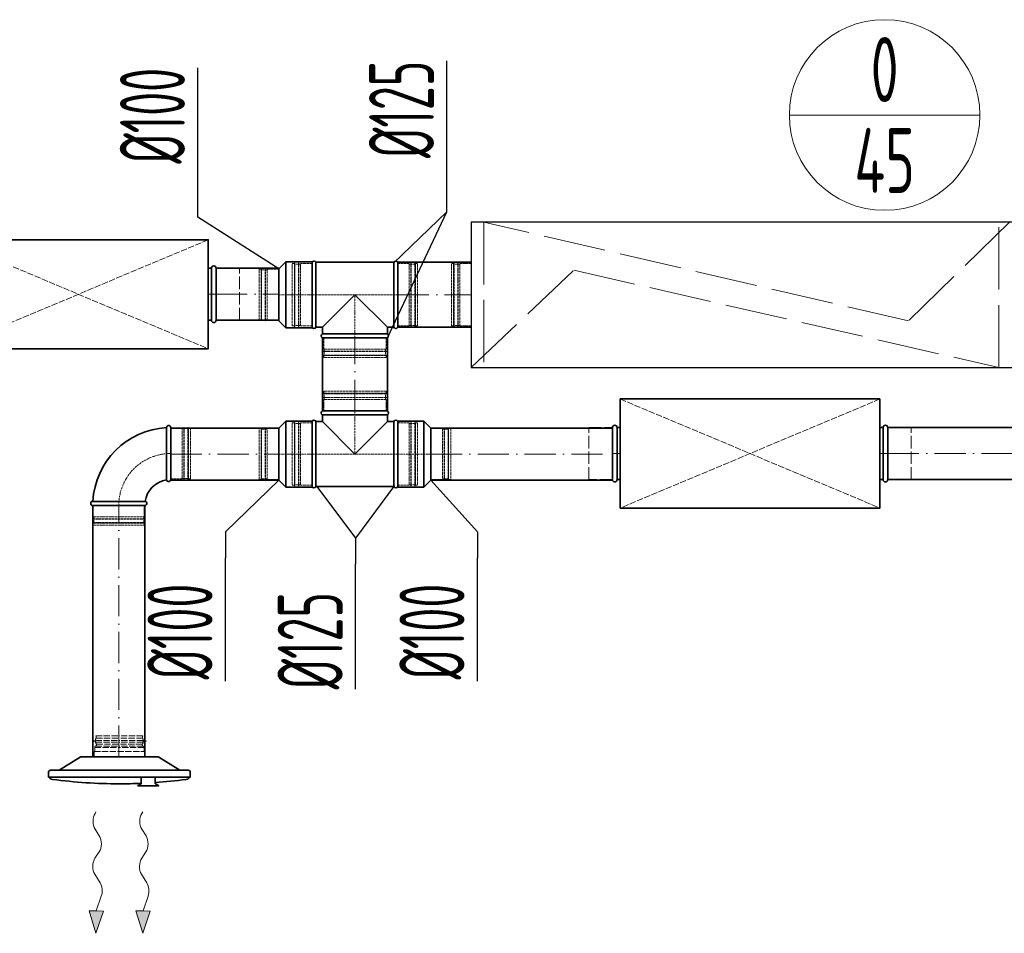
# Model space of a CAD drawing. Header units: millimetres. Extents: x -118717 to 8962, y 22910 to 145283.
# Tile 144 of 193: x -35185 to -33290, y 68377 to 70135. Entities that reach past the tile are written whole.
import ezdxf
from ezdxf.enums import TextEntityAlignment as Align

# ---------------------------------------------------------------- set-up
doc = ezdxf.new("R2010")
doc.units = ezdxf.units.MM
for name, pattern in [('ACAD_ISO02W100', [15, 12, -3]), ('ACAD_ISO10W100', [18, 12, -3, 0, -3]), ('phl_thick', [0])]:
    doc.linetypes.add(name, pattern=pattern)
for name, color, linetype, lineweight in [('VZT_01 SUP (PŘÍVOD) - OBRYS', 5, 'Continuous', 35), ('VZT_02 SUP (PŘÍVOD) - OSA', 5, 'ACAD_ISO10W100', 5), ('VZT_21 ZAŘÍZENÍ - OBRYS', 1, 'Continuous', 30), ('VZT_22 ZAŘÍZENÍ - DETAIL', 8, 'Continuous', 5), ('VZT_30 DISTRIBUČNÍ PRVKY - OBRYS', 1, 'Continuous', 35), ('VZT_35 TLUMIČE HLUKU - OBRYS', 1, 'Continuous', 35), ('VZT_36 TLUMIČE HLUKU - OSA', 1, 'ACAD_ISO10W100', 5), ('VZT_37 TLUMIČE HLUKU - DETAIL', 8, 'ACAD_ISO02W100', 5), ('VZT_52 POPIS - DISTRIBUCE', 7, 'Continuous', 5), ('VZT_60_KOTY - DIMENZE', 7, 'Continuous', 5)]:
    doc.layers.add(name, color=color, linetype=linetype, lineweight=lineweight)
for name, color, linetype, lineweight, plot in [('VZT_03 SUP (PŘÍVOD) - NETISK', 8, 'ACAD_ISO02W100', 5, False), ('VZT_07 ETA (ODVOD) - NETISK', 8, 'ACAD_ISO02W100', 5, False), ('VZT_34 DISTRIBUČNÍ PRVKY - NETISK', 8, 'ACAD_ISO02W100', 5, False), ('VZT_39 TLUMIČE HLUKU - NETISK', 8, 'ACAD_ISO02W100', 5, False)]:
    doc.layers.add(name, color=color, linetype=linetype, lineweight=lineweight, plot=plot)
doc.styles.add('EVORA_125', font='isocp.shx', dxfattribs={"width": 0.6, "height": 125})
doc.styles.add('JS', font='isocp.shx', dxfattribs={"width": 0.6, "height": 125})

msp = doc.modelspace()

# ---------------------------------------------------------------- linework, layer by layer
at = {"lineweight": 13}
for p, q in [((-35039.9, 68607.9), (-35038.1, 68611)), ((-34949.9, 68607.9), (-34948.1, 68611))]:
    msp.add_line(p, q, dxfattribs=at)
at = {"color": 0, "lineweight": 13}
for p, q in [((-35031.7, 68564.8), (-35039.8, 68577.7)), ((-34941.7, 68564.8), (-34949.8, 68577.7)), ((-35040.1, 68521.9), (-35032.1, 68533.8)), ((-34950.1, 68521.9), (-34942.1, 68533.8)), ((-35030.1, 68474.4), (-35040.5, 68490.9)), ((-34940.1, 68474.4), (-34950.5, 68490.9)), ((-35037.5, 68420.3), (-35027.8, 68449)), ((-34947.5, 68420.3), (-34937.8, 68449)), ((-35038.1, 68377.3), (-35051.5, 68420.5)), ((-35051.5, 68420.5), (-35037.5, 68420.3)), ((-35023.6, 68420.1), (-35038.1, 68377.3)), ((-35023.6, 68420.1), (-35037.5, 68420.3)), ((-34948.1, 68377.3), (-34961.5, 68420.5)), ((-34961.5, 68420.5), (-34947.5, 68420.3)), ((-34933.6, 68420.1), (-34948.1, 68377.3)), ((-34933.6, 68420.1), (-34947.5, 68420.3))]:
    msp.add_line(p, q, dxfattribs=at)
at = {"color": 0, "lineweight": 13, "extrusion": (0, 0, -1)}
for centre, start_param, end_param in [((-35030.3, 68593.1), 0.766537, 2.320574), ((-34940.3, 68593.1), 0.766537, 2.320574), ((-35041.2, 68549.4), 3.908129, 5.516649), ((-34951.2, 68549.4), 3.908129, 5.516649), ((-35030.9, 68506.3), 0.766537, 2.375056), ((-34940.9, 68506.3), 0.766537, 2.375056), ((-35039.6, 68459), 3.908129, 5.191299), ((-34949.6, 68459), 3.908129, 5.191299)]:
    msp.add_ellipse(centre, major_axis=(-0.3, -21.5), ratio=0.625, start_param=start_param, end_param=end_param, dxfattribs=at)
at = {"color": 0, "lineweight": 13}
for points in [[(-35023.6, 68420.1), (-35051.5, 68420.5), (-35038.1, 68377.3)], [(-34933.6, 68420.1), (-34961.5, 68420.5), (-34948.1, 68377.3)]]:
    msp.add_solid(points, dxfattribs=at)
at = {"layer": 'VZT_01 SUP (PŘÍVOD) - OBRYS'}
for p, q in [((-34686.3, 69656), (-34672.8, 69669.5)), ((-34672.8, 69669.5), (-34672.8, 69542.5)), ((-34622.3, 69669.5), (-34672.8, 69669.5)), ((-34622.3, 69669.5), (-34622.3, 69542.5)), ((-34622.3, 69543.5), (-34622.3, 69668.5)), ((-34614.7, 69543.5), (-34614.7, 69668.5)), ((-34614.7, 69668.5), (-34465, 69668.5)), ((-34465, 69543.5), (-34465, 69668.5)), ((-34457.3, 69668.5), (-34457.3, 69543.5)), ((-34686.3, 69656), (-34686.3, 69556)), ((-34602.3, 69543.5), (-34539.8, 69606)), ((-34539.8, 69606), (-34477.3, 69543.5)), ((-34686.3, 69556), (-34672.8, 69542.5)), ((-34622.3, 69542.5), (-34672.8, 69542.5)), ((-34614.7, 69543.5), (-34602.3, 69543.5)), ((-34602.3, 69530.6), (-34602.3, 69543.5)), ((-34477.3, 69530.6), (-34602.3, 69530.6)), ((-34477.3, 69530.6), (-34477.3, 69543.5)), ((-34477.3, 69543.5), (-34465, 69543.5)), ((-34477.3, 69523), (-34602.3, 69523)), ((-34477.3, 69382.5), (-34602.3, 69382.5)), ((-34686.3, 69349.5), (-34672.8, 69363)), ((-34672.8, 69363), (-34672.8, 69236)), ((-34622.3, 69363), (-34672.8, 69363)), ((-34622.3, 69363), (-34622.3, 69236)), ((-34622.3, 69362), (-34622.3, 69237)), ((-34614.7, 69362), (-34614.7, 69237)), ((-34614.7, 69362), (-34602.3, 69362)), ((-34477.3, 69374.9), (-34602.3, 69374.9)), ((-34602.3, 69374.9), (-34602.3, 69362)), ((-34602.3, 69362), (-34539.8, 69299.5)), ((-34539.8, 69299.5), (-34477.3, 69362)), ((-34477.3, 69374.9), (-34477.3, 69362)), ((-34477.3, 69362), (-34465, 69362)), ((-34465, 69362), (-34465, 69237)), ((-34457.3, 69236), (-34457.3, 69363)), ((-34457.3, 69363), (-34406.8, 69363)), ((-34457.3, 69237), (-34457.3, 69362)), ((-34406.8, 69236), (-34406.8, 69363)), ((-34393.3, 69349.5), (-34406.8, 69363)), ((-34902.3, 69350.5), (-34902.3, 69300.4)), ((-34894.3, 69350.5), (-34894.3, 69250.5)), ((-34686.3, 69349.5), (-34686.3, 69249.5)), ((-34393.3, 69249.5), (-34393.3, 69349.5)), ((-34686.3, 69249.5), (-34672.8, 69236)), ((-34393.3, 69249.5), (-34406.8, 69236)), ((-34622.3, 69236), (-34672.8, 69236)), ((-34614.7, 69237), (-34465, 69237)), ((-34457.3, 69236), (-34406.8, 69236)), ((-35044.3, 69208.5), (-34994.1, 69208.5)), ((-34944.3, 69200.5), (-35044.3, 69200.5))]:
    msp.add_line(p, q, dxfattribs=at)
for points in [[(-34315.8, 69668.5), (-34457.3, 69668.5)], [(-34315.8, 69543.5), (-34457.3, 69543.5)], [(-34602.3, 69523), (-34602.3, 69382.6)], [(-34477.3, 69523), (-34477.3, 69382.6)], [(-34686.3, 69349.5), (-34894.3, 69349.5)], [(-34044.2, 69349.5), (-34393.3, 69349.5)], [(-32973.2, 69350.5), (-33514.2, 69350.5)], [(-34686.3, 69249.5), (-34894.3, 69249.5)], [(-34044.2, 69249.5), (-34393.3, 69249.5)], [(-32973.2, 69250.5), (-33514.2, 69250.5)], [(-35044.3, 69200.5), (-35044.3, 68717)], [(-34944.3, 69200.5), (-34944.3, 68717)]]:
    msp.add_lwpolyline(points, dxfattribs=at)
at = {"layer": 'VZT_01 SUP (PŘÍVOD) - OBRYS', "elevation": 0}
for points in [[(-34686.3, 69657), (-34806.9, 69657)], [(-34686.3, 69557), (-34806.9, 69557)]]:
    msp.add_lwpolyline(points, dxfattribs=at)
at = {"layer": 'VZT_01 SUP (PŘÍVOD) - OBRYS'}
for centre, radius, start, end in [((-34618.5, 69666.8), 4.17, 23.4678, 156.5322), ((-34461.2, 69666.8), 4.17, 23.4678, 156.5322), ((-34618.5, 69545.1), 4.17, 203.4678, 336.5322), ((-34600.7, 69526.8), 4.17, 113.4678, 246.5322), ((-34479, 69526.8), 4.17, 293.4678, 66.5322), ((-34461.2, 69545.1), 4.17, 203.4678, 336.5322), ((-34600.7, 69378.7), 4.17, 113.4678, 246.5322), ((-34479, 69378.7), 4.17, 293.4678, 66.5322), ((-34618.5, 69360.4), 4.17, 23.4678, 156.5322), ((-34461.2, 69360.4), 4.17, 23.4678, 156.5322), ((-34894.3, 69200.5), 150, 93.0572, 176.9428), ((-34898.3, 69350.5), 4, 0, 180), ((-34894.3, 69200.5), 50, 99.1478, 170.8522), ((-34898.3, 69250.5), 4, 189.1478, 0), ((-34618.5, 69238.7), 4.17, 203.4678, 336.5322), ((-34461.2, 69238.7), 4.17, 203.4678, 336.5322), ((-35044.3, 69204.5), 4, 90, 270), ((-34944.3, 69204.5), 4, 270, 80.8522)]:
    msp.add_arc(centre, radius, start, end, dxfattribs=at)
for points, knots in [([(-34902.3, 69300.4), (-34902.3, 69294), (-34902.3, 69287.7), (-34902.3, 69275.6), (-34902.3, 69270.1), (-34902.3, 69260.6), (-34902.3, 69256.7), (-34902.3, 69251.5), (-34902.2, 69250), (-34902.2, 69249.9), (-34902.2, 69249.9), (-34902.2, 69249.9)], [78.71119, 78.71119, 78.71119, 78.71119, 97.804615, 97.804615, 117.523893, 117.523893, 137.264303, 137.264303, 156.831737, 156.831737, 157.874915, 157.874915, 157.874915, 157.874915]), ([(-34943.7, 69208.5), (-34943.7, 69208.5), (-34944.8, 69208.5), (-34949.3, 69208.5), (-34952.7, 69208.5), (-34961.6, 69208.5), (-34967, 69208.5), (-34978.9, 69208.5), (-34985.4, 69208.5), (-34992.7, 69208.5), (-34993.4, 69208.5), (-34994.1, 69208.5)], [157.874915, 157.874915, 157.874915, 157.874915, 176.103874, 176.103874, 195.460379, 195.460379, 215.101284, 215.101284, 234.82164, 234.82164, 237.034743, 237.034743, 237.034743, 237.034743])]:
    msp.add_open_spline(points, degree=3, knots=knots, dxfattribs=at)
at = {"layer": 'VZT_02 SUP (PŘÍVOD) - OSA', "ltscale": 5, "elevation": 0}
msp.add_lwpolyline([(-34806.9, 69607), (-34686.3, 69607)], dxfattribs=at)
at = {"layer": 'VZT_02 SUP (PŘÍVOD) - OSA', "ltscale": 0.3, "elevation": 0}
for points in [[(-34622.3, 69606), (-34686.3, 69606)], [(-34539.8, 69523), (-34539.8, 69606)]]:
    msp.add_lwpolyline(points, dxfattribs=at)
at = {"layer": 'VZT_02 SUP (PŘÍVOD) - OSA', "ltscale": 5}
for points in [[(-34457.3, 69606), (-34315.8, 69606)], [(-34539.8, 69382.6), (-34539.8, 69523)], [(-34894.3, 69299.5), (-34686.3, 69299.5)], [(-34393.3, 69299.5), (-34044.2, 69299.5)], [(-33514.2, 69300.5), (-32973.2, 69300.5)], [(-34994.3, 68717), (-34994.3, 69200.5)]]:
    msp.add_lwpolyline(points, dxfattribs=at)
at = {"layer": 'VZT_02 SUP (PŘÍVOD) - OSA', "ltscale": 0.3}
for points in [[(-34539.8, 69382.5), (-34539.8, 69299.5)], [(-34622.3, 69299.5), (-34686.3, 69299.5)], [(-34457.3, 69299.5), (-34393.3, 69299.5)]]:
    msp.add_lwpolyline(points, dxfattribs=at)
msp.add_lwpolyline([(-34994.3, 69200.5), (-34994.3, 69200.5, -0.414214), (-34894.3, 69300.5), (-34894.3, 69300.5)], format="xyb", dxfattribs=at)
at = {"layer": 'VZT_03 SUP (PŘÍVOD) - NETISK', "ltscale": 0.4}
for p, q in [((-34660.3, 69546), (-34660.3, 69666)), ((-34656.3, 69666), (-34660.3, 69666)), ((-34656.3, 69546), (-34656.3, 69666)), ((-34655.8, 69665), (-34656.3, 69665)), ((-34655.8, 69545), (-34655.8, 69667)), ((-34655.3, 69667), (-34655.8, 69667)), ((-34655.3, 69545), (-34655.3, 69667)), ((-34648.3, 69665), (-34655.3, 69665)), ((-34648.3, 69545), (-34648.3, 69667)), ((-34647.8, 69667), (-34648.3, 69667)), ((-34647.8, 69545), (-34647.8, 69667)), ((-34644.3, 69665), (-34647.8, 69665)), ((-34644.3, 69546), (-34644.3, 69666)), ((-34622.3, 69666), (-34644.3, 69666)), ((-34435.3, 69666), (-34457.3, 69666)), ((-34435.3, 69546), (-34435.3, 69666)), ((-34431.8, 69665), (-34435.3, 69665)), ((-34431.8, 69545), (-34431.8, 69667)), ((-34431.3, 69667), (-34431.8, 69667)), ((-34431.3, 69545), (-34431.3, 69667)), ((-34424.3, 69665), (-34431.3, 69665)), ((-34424.3, 69545), (-34424.3, 69667)), ((-34423.8, 69667), (-34424.3, 69667)), ((-34423.8, 69545), (-34423.8, 69667)), ((-34423.3, 69665), (-34423.8, 69665)), ((-34423.3, 69546), (-34423.3, 69666)), ((-34419.3, 69666), (-34423.3, 69666)), ((-34419.3, 69546), (-34419.3, 69666)), ((-34724.3, 69557), (-34724.3, 69655)), ((-34724.3, 69655), (-34720.3, 69655)), ((-34720.3, 69557), (-34720.3, 69655)), ((-34720.3, 69654), (-34719.8, 69654)), ((-34719.8, 69556), (-34719.8, 69656)), ((-34719.8, 69656), (-34719.3, 69656)), ((-34719.3, 69556), (-34719.3, 69656)), ((-34719.3, 69654), (-34712.3, 69654)), ((-34712.3, 69556), (-34712.3, 69656)), ((-34712.3, 69656), (-34711.8, 69656)), ((-34711.8, 69556), (-34711.8, 69656)), ((-34711.8, 69654), (-34708.3, 69654)), ((-34708.3, 69557), (-34708.3, 69655)), ((-34708.3, 69655), (-34686.3, 69655)), ((-34724.3, 69557), (-34720.3, 69557)), ((-34720.3, 69558), (-34719.8, 69558)), ((-34719.8, 69556), (-34719.3, 69556)), ((-34719.3, 69558), (-34712.3, 69558)), ((-34712.3, 69556), (-34711.8, 69556)), ((-34711.8, 69558), (-34708.3, 69558)), ((-34708.3, 69557), (-34686.3, 69557)), ((-34656.3, 69546), (-34660.3, 69546)), ((-34655.8, 69547), (-34656.3, 69547)), ((-34655.3, 69545), (-34655.8, 69545)), ((-34648.3, 69547), (-34655.3, 69547)), ((-34647.8, 69545), (-34648.3, 69545)), ((-34644.3, 69547), (-34647.8, 69547)), ((-34622.3, 69546), (-34644.3, 69546)), ((-34435.3, 69546), (-34457.3, 69546)), ((-34431.8, 69547), (-34435.3, 69547)), ((-34431.3, 69545), (-34431.8, 69545)), ((-34424.3, 69547), (-34431.3, 69547)), ((-34423.8, 69545), (-34424.3, 69545)), ((-34423.3, 69547), (-34423.8, 69547)), ((-34419.3, 69546), (-34423.3, 69546)), ((-34599.8, 69523), (-34599.8, 69501)), ((-34479.8, 69523), (-34479.8, 69501)), ((-34478.8, 69497.5), (-34600.8, 69497.5)), ((-34600.8, 69497.5), (-34600.8, 69497)), ((-34478.8, 69497), (-34600.8, 69497)), ((-34479.8, 69501), (-34599.8, 69501)), ((-34598.8, 69501), (-34598.8, 69497.5)), ((-34598.8, 69497), (-34598.8, 69490)), ((-34480.8, 69501), (-34480.8, 69497.5)), ((-34480.8, 69497), (-34480.8, 69490)), ((-34478.8, 69497.5), (-34478.8, 69497)), ((-34478.8, 69490), (-34600.8, 69490)), ((-34600.8, 69490), (-34600.8, 69489.5)), ((-34478.8, 69489.5), (-34600.8, 69489.5)), ((-34479.8, 69489), (-34599.8, 69489)), ((-34599.8, 69489), (-34599.8, 69485)), ((-34479.8, 69485), (-34599.8, 69485)), ((-34598.8, 69489.5), (-34598.8, 69489)), ((-34480.8, 69489.5), (-34480.8, 69489)), ((-34479.8, 69489), (-34479.8, 69485)), ((-34478.8, 69490), (-34478.8, 69489.5)), ((-34478.8, 69416), (-34600.8, 69416)), ((-34600.8, 69415.5), (-34600.8, 69416)), ((-34479.8, 69420.5), (-34599.8, 69420.5)), ((-34599.8, 69416.5), (-34599.8, 69420.5)), ((-34479.8, 69416.5), (-34599.8, 69416.5)), ((-34598.8, 69416), (-34598.8, 69416.5)), ((-34480.8, 69416), (-34480.8, 69416.5)), ((-34479.8, 69416.5), (-34479.8, 69420.5)), ((-34478.8, 69415.5), (-34478.8, 69416)), ((-34478.8, 69415.5), (-34600.8, 69415.5)), ((-34478.8, 69408.5), (-34600.8, 69408.5)), ((-34600.8, 69408), (-34600.8, 69408.5)), ((-34478.8, 69408), (-34600.8, 69408)), ((-34479.8, 69404.5), (-34599.8, 69404.5)), ((-34599.8, 69382.5), (-34599.8, 69404.5)), ((-34598.8, 69408.5), (-34598.8, 69415.5)), ((-34598.8, 69404.5), (-34598.8, 69408)), ((-34480.8, 69408.5), (-34480.8, 69415.5)), ((-34480.8, 69404.5), (-34480.8, 69408)), ((-34479.8, 69382.5), (-34479.8, 69404.5)), ((-34478.8, 69408), (-34478.8, 69408.5)), ((-34660.3, 69359.5), (-34660.3, 69239.5)), ((-34656.3, 69359.5), (-34660.3, 69359.5)), ((-34656.3, 69359.5), (-34656.3, 69239.5)), ((-34655.8, 69360.5), (-34655.8, 69238.5)), ((-34655.3, 69360.5), (-34655.8, 69360.5)), ((-34655.3, 69360.5), (-34655.3, 69238.5)), ((-34648.3, 69360.5), (-34648.3, 69238.5)), ((-34647.8, 69360.5), (-34648.3, 69360.5)), ((-34647.8, 69360.5), (-34647.8, 69238.5)), ((-34644.3, 69359.5), (-34644.3, 69239.5)), ((-34622.3, 69359.5), (-34644.3, 69359.5)), ((-34435.3, 69359.5), (-34457.3, 69359.5)), ((-34435.3, 69359.5), (-34435.3, 69239.5)), ((-34431.8, 69360.5), (-34431.8, 69238.5)), ((-34431.3, 69360.5), (-34431.8, 69360.5)), ((-34431.3, 69360.5), (-34431.3, 69238.5)), ((-34424.3, 69360.5), (-34424.3, 69238.5)), ((-34423.8, 69360.5), (-34424.3, 69360.5)), ((-34423.8, 69360.5), (-34423.8, 69238.5)), ((-34423.3, 69359.5), (-34423.3, 69239.5)), ((-34419.3, 69359.5), (-34423.3, 69359.5)), ((-34419.3, 69359.5), (-34419.3, 69239.5)), ((-34894.3, 69349.5), (-34872.3, 69349.5)), ((-34872.3, 69349.5), (-34872.3, 69251.5)), ((-34872.3, 69348.5), (-34868.8, 69348.5)), ((-34868.8, 69350.5), (-34868.8, 69250.5)), ((-34868.8, 69350.5), (-34868.3, 69350.5)), ((-34868.3, 69350.5), (-34868.3, 69250.5)), ((-34868.3, 69348.5), (-34861.3, 69348.5)), ((-34861.3, 69350.5), (-34861.3, 69250.5)), ((-34861.3, 69350.5), (-34860.8, 69350.5)), ((-34860.8, 69350.5), (-34860.8, 69250.5)), ((-34860.8, 69348.5), (-34860.3, 69348.5)), ((-34860.3, 69349.5), (-34860.3, 69251.5)), ((-34860.3, 69349.5), (-34856.3, 69349.5)), ((-34856.3, 69349.5), (-34856.3, 69251.5)), ((-34724.3, 69250.5), (-34724.3, 69348.5)), ((-34724.3, 69348.5), (-34720.3, 69348.5)), ((-34720.3, 69250.5), (-34720.3, 69348.5)), ((-34720.3, 69347.5), (-34719.8, 69347.5)), ((-34719.8, 69249.5), (-34719.8, 69349.5)), ((-34719.8, 69349.5), (-34719.3, 69349.5)), ((-34719.3, 69249.5), (-34719.3, 69349.5)), ((-34719.3, 69347.5), (-34712.3, 69347.5)), ((-34712.3, 69249.5), (-34712.3, 69349.5)), ((-34712.3, 69349.5), (-34711.8, 69349.5)), ((-34711.8, 69249.5), (-34711.8, 69349.5)), ((-34711.8, 69347.5), (-34708.3, 69347.5)), ((-34708.3, 69250.5), (-34708.3, 69348.5)), ((-34708.3, 69348.5), (-34686.3, 69348.5)), ((-34655.8, 69358.5), (-34656.3, 69358.5)), ((-34648.3, 69358.5), (-34655.3, 69358.5)), ((-34644.3, 69358.5), (-34647.8, 69358.5)), ((-34431.8, 69358.5), (-34435.3, 69358.5)), ((-34424.3, 69358.5), (-34431.3, 69358.5)), ((-34423.3, 69358.5), (-34423.8, 69358.5)), ((-34371.3, 69348.5), (-34393.3, 69348.5)), ((-34371.3, 69348.5), (-34371.3, 69250.5)), ((-34367.8, 69347.5), (-34371.3, 69347.5)), ((-34367.8, 69349.5), (-34367.8, 69249.5)), ((-34367.3, 69349.5), (-34367.8, 69349.5)), ((-34367.3, 69349.5), (-34367.3, 69249.5)), ((-34360.3, 69347.5), (-34367.3, 69347.5)), ((-34360.3, 69349.5), (-34360.3, 69249.5)), ((-34359.8, 69349.5), (-34360.3, 69349.5)), ((-34359.8, 69349.5), (-34359.8, 69249.5)), ((-34359.3, 69347.5), (-34359.8, 69347.5)), ((-34359.3, 69348.5), (-34359.3, 69250.5)), ((-34355.3, 69348.5), (-34359.3, 69348.5)), ((-34355.3, 69348.5), (-34355.3, 69250.5)), ((-34894.3, 69251.5), (-34872.3, 69251.5)), ((-34872.3, 69252.5), (-34868.8, 69252.5)), ((-34868.8, 69250.5), (-34868.3, 69250.5)), ((-34868.3, 69252.5), (-34861.3, 69252.5)), ((-34861.3, 69250.5), (-34860.8, 69250.5)), ((-34860.8, 69252.5), (-34860.3, 69252.5)), ((-34860.3, 69251.5), (-34856.3, 69251.5)), ((-34724.3, 69250.5), (-34720.3, 69250.5)), ((-34720.3, 69251.5), (-34719.8, 69251.5)), ((-34719.8, 69249.5), (-34719.3, 69249.5)), ((-34719.3, 69251.5), (-34712.3, 69251.5)), ((-34712.3, 69249.5), (-34711.8, 69249.5)), ((-34711.8, 69251.5), (-34708.3, 69251.5)), ((-34708.3, 69250.5), (-34686.3, 69250.5)), ((-34371.3, 69250.5), (-34393.3, 69250.5)), ((-34367.8, 69251.5), (-34371.3, 69251.5)), ((-34367.3, 69249.5), (-34367.8, 69249.5)), ((-34360.3, 69251.5), (-34367.3, 69251.5)), ((-34359.8, 69249.5), (-34360.3, 69249.5)), ((-34359.3, 69251.5), (-34359.8, 69251.5)), ((-34355.3, 69250.5), (-34359.3, 69250.5)), ((-34656.3, 69239.5), (-34660.3, 69239.5)), ((-34655.8, 69240.5), (-34656.3, 69240.5)), ((-34655.3, 69238.5), (-34655.8, 69238.5)), ((-34648.3, 69240.5), (-34655.3, 69240.5)), ((-34647.8, 69238.5), (-34648.3, 69238.5)), ((-34644.3, 69240.5), (-34647.8, 69240.5)), ((-34622.3, 69239.5), (-34644.3, 69239.5)), ((-34435.3, 69239.5), (-34457.3, 69239.5)), ((-34431.8, 69240.5), (-34435.3, 69240.5)), ((-34431.3, 69238.5), (-34431.8, 69238.5)), ((-34424.3, 69240.5), (-34431.3, 69240.5)), ((-34423.8, 69238.5), (-34424.3, 69238.5)), ((-34423.3, 69240.5), (-34423.8, 69240.5)), ((-34419.3, 69239.5), (-34423.3, 69239.5)), ((-35043.3, 69178.5), (-35043.3, 69200.5)), ((-34945.3, 69178.5), (-34945.3, 69200.5)), ((-35044.3, 69175), (-34944.3, 69175)), ((-35044.3, 69174.5), (-35044.3, 69175)), ((-35044.3, 69174.5), (-34944.3, 69174.5)), ((-35043.3, 69178.5), (-34945.3, 69178.5)), ((-35042.3, 69175), (-35042.3, 69178.5)), ((-35042.3, 69167.5), (-35042.3, 69174.5)), ((-34946.3, 69175), (-34946.3, 69178.5)), ((-34946.3, 69167.5), (-34946.3, 69174.5)), ((-34944.3, 69174.5), (-34944.3, 69175)), ((-35044.3, 69167.5), (-34944.3, 69167.5)), ((-35044.3, 69167), (-35044.3, 69167.5)), ((-35044.3, 69167), (-34944.3, 69167)), ((-35043.3, 69166.5), (-34945.3, 69166.5)), ((-35043.3, 69162.5), (-35043.3, 69166.5)), ((-35043.3, 69162.5), (-34945.3, 69162.5)), ((-35042.3, 69166.5), (-35042.3, 69167)), ((-34946.3, 69166.5), (-34946.3, 69167)), ((-34945.3, 69162.5), (-34945.3, 69166.5)), ((-34944.3, 69167), (-34944.3, 69167.5))]:
    msp.add_line(p, q, dxfattribs=at)
at = {"layer": 'VZT_03 SUP (PŘÍVOD) - NETISK', "ltscale": 0.4, "elevation": 0}
msp.add_lwpolyline([(-34622.3, 69606), (-34457.3, 69606)], dxfattribs=at)
at = {"layer": 'VZT_03 SUP (PŘÍVOD) - NETISK', "ltscale": 0.4}
msp.add_lwpolyline([(-34622.3, 69299.5), (-34457.3, 69299.5)], dxfattribs=at)
at = {"layer": 'VZT_07 ETA (ODVOD) - NETISK', "ltscale": 0.4}
for p, q in [((-34353.8, 69546), (-34353.8, 69666)), ((-34349.8, 69666), (-34353.8, 69666)), ((-34349.8, 69546), (-34349.8, 69666)), ((-34349.3, 69665), (-34349.8, 69665)), ((-34349.3, 69545), (-34349.3, 69667)), ((-34348.8, 69667), (-34349.3, 69667)), ((-34348.8, 69545), (-34348.8, 69667)), ((-34341.8, 69665), (-34348.8, 69665)), ((-34341.8, 69545), (-34341.8, 69667)), ((-34341.3, 69667), (-34341.8, 69667)), ((-34341.3, 69545), (-34341.3, 69667)), ((-34337.8, 69665), (-34341.3, 69665)), ((-34337.8, 69546), (-34337.8, 69666)), ((-34315.8, 69666), (-34337.8, 69666)), ((-34349.8, 69546), (-34353.8, 69546)), ((-34349.3, 69547), (-34349.8, 69547)), ((-34348.8, 69545), (-34349.3, 69545)), ((-34341.8, 69547), (-34348.8, 69547)), ((-34341.3, 69545), (-34341.8, 69545)), ((-34337.8, 69547), (-34341.3, 69547)), ((-34315.8, 69546), (-34337.8, 69546))]:
    msp.add_line(p, q, dxfattribs=at)
at = {"layer": 'VZT_21 ZAŘÍZENÍ - OBRYS'}
msp.add_lwpolyline([(-34315.8, 69466), (-32815.8, 69466), (-32815.8, 69746), (-34315.8, 69746)], close=True, dxfattribs=at)
at = {"layer": 'VZT_22 ZAŘÍZENÍ - DETAIL', "linetype": 'ACAD_ISO02W100', "lineweight": 5, "ltscale": 10}
for points in [[(-34291.9, 69746), (-34291.9, 69466)], [(-33279.6, 69746), (-33474.3, 69555.9), (-34291.9, 69746)], [(-33300.1, 69466), (-33300.1, 69746)], [(-34315.8, 69466), (-34118.4, 69653.2), (-33300.1, 69466)]]:
    msp.add_lwpolyline(points, dxfattribs=at)
at = {"layer": 'VZT_30 DISTRIBUČNÍ PRVKY - OBRYS'}
for points in [[(-34877, 68691), (-34917.4, 68716.4, 0.141374), (-34919.4, 68717), (-35066.8, 68717, 0.141374), (-35068.8, 68716.4), (-35109.2, 68691)], [(-35129.6, 68678), (-34856.6, 68678), (-34856.6, 68687.2, 0.414214), (-34860.5, 68691), (-35125.7, 68691, 0.414214), (-35129.6, 68687.2), (-35129.6, 68678)], [(-34993.1, 68665, -0.0327), (-35121.6, 68673.5), (-35124.6, 68674, -0.36397), (-35127.1, 68677), (-35127.1, 68678)], [(-34923.9, 68678), (-34923.9, 68665.6, 0.267949), (-34923.6, 68665.2), (-34917.9, 68661.9, -0.267949), (-34917.7, 68661.5), (-34917.7, 68660.9), (-34957.3, 68660.9), (-34957.3, 68661.5, -0.267949), (-34957.1, 68661.9), (-34951.4, 68665.2, 0.267949), (-34951.1, 68665.6), (-34951.1, 68678)], [(-34923.9, 68667.5, 0.015115), (-34864.6, 68673.5), (-34861.6, 68674, 0.36397), (-34859.1, 68677), (-34859.1, 68678)], [(-34993.1, 68665, 0.010645), (-34951.1, 68665.9, 0.010645)]]:
    msp.add_lwpolyline(points, format="xyb", dxfattribs=at)
at = {"layer": 'VZT_34 DISTRIBUČNÍ PRVKY - NETISK'}
for points in [[(-35036.8, 68753.1), (-35038.3, 68757), (-34993.1, 68757)], [(-35037.8, 68752.9), (-34993.1, 68752.9)], [(-34949.4, 68753.1), (-34947.9, 68757), (-34993.1, 68757)], [(-34948.4, 68752.9), (-34993.1, 68752.9)], [(-35040.6, 68734.9), (-34993.1, 68734.9)], [(-35038.7, 68737.5), (-34993.1, 68737.5)], [(-35037, 68741.2), (-34993.1, 68741.2)], [(-34949.2, 68741.2), (-34993.1, 68741.2)], [(-34947.5, 68737.5), (-34993.1, 68737.5)], [(-34945.6, 68734.9), (-34993.1, 68734.9)], [(-35041.6, 68717), (-35041.6, 68727), (-34944.6, 68727), (-34944.6, 68717)], [(-35041.6, 68717), (-34944.6, 68717)]]:
    msp.add_lwpolyline(points, dxfattribs=at)
for points in [[(-35045.2, 68746.9), (-35039.5, 68748.3, -0.060863), (-35038.9, 68748.4), (-34993.1, 68748.4)], [(-35045.2, 68746.9), (-35039.3, 68745.5, 0.058981), (-35038.7, 68745.4), (-34993.1, 68745.4)], [(-35040.6, 68727), (-35040.6, 68734.9, -0.291473), (-35039.1, 68737.3, -0.291473)], [(-34941, 68746.9), (-34946.7, 68748.3, 0.060863), (-34947.4, 68748.4), (-34993.1, 68748.4)], [(-34941, 68746.9), (-34946.9, 68745.5, -0.058981), (-34947.5, 68745.4), (-34993.1, 68745.4)], [(-34945.6, 68727), (-34945.6, 68734.9, 0.291473), (-34947.1, 68737.3, 0.291473)]]:
    msp.add_lwpolyline(points, format="xyb", dxfattribs=at)
for centre, radius, start, end in [((-35028.8, 68747.6), 10.5, 149.7176, 217.8378), ((-34957.4, 68747.6), 10.5, 322.1622, 30.2824), ((-35040.9, 68740.7), 3.88, 297.4993, 6.6735), ((-34945.3, 68740.7), 3.88, 173.3265, 242.5007)]:
    msp.add_arc(centre, radius, start, end, dxfattribs=at)
at = {"layer": 'VZT_35 TLUMIČE HLUKU - OBRYS'}
for p, q in [((-34806.9, 69557), (-34806.9, 69657)), ((-34044.2, 69250.5), (-34044.2, 69350.5)), ((-33514.2, 69250.5), (-33514.2, 69350.5))]:
    msp.add_line(p, q, dxfattribs=at)
for points in [[(-35321.9, 69712), (-34821.9, 69712), (-34821.9, 69502), (-35321.9, 69502)], [(-33529.2, 69405.5), (-34029.2, 69405.5), (-34029.2, 69195.5), (-33529.2, 69195.5)]]:
    msp.add_lwpolyline(points, close=True, dxfattribs=at)
for points in [[(-34815.9, 69657), (-34821.9, 69657)], [(-34815.9, 69557), (-34815.9, 69657)], [(-34815.9, 69557), (-34821.9, 69557)], [(-34035.2, 69250.5), (-34035.2, 69350.5)], [(-34035.2, 69350.5), (-34029.2, 69350.5)], [(-33523.2, 69350.5), (-33529.2, 69350.5)], [(-33523.2, 69250.5), (-33523.2, 69350.5)], [(-34035.2, 69250.5), (-34029.2, 69250.5)], [(-33523.2, 69250.5), (-33529.2, 69250.5)]]:
    msp.add_lwpolyline(points, dxfattribs=at)
for centre, start, end in [((-34811.4, 69657), 0, 180), ((-34811.4, 69557), 180, 0), ((-34039.7, 69350.5), 0, 180), ((-33518.7, 69350.5), 0, 180), ((-34039.7, 69250.5), 180, 0), ((-33518.7, 69250.5), 180, 0)]:
    msp.add_arc(centre, 4.5, start, end, dxfattribs=at)
at = {"layer": 'VZT_36 TLUMIČE HLUKU - OSA', "ltscale": 5}
for points in [[(-34806.9, 69607), (-34821.9, 69607)], [(-34044.2, 69300.5), (-34029.2, 69300.5)], [(-33514.2, 69300.5), (-33529.2, 69300.5)], [(-33514.2, 69300.5), (-33529.2, 69300.5)], [(-33514.2, 69300.5), (-33529.2, 69300.5)]]:
    msp.add_lwpolyline(points, dxfattribs=at)
at = {"layer": 'VZT_37 TLUMIČE HLUKU - DETAIL', "lineweight": 5}
for points in [[(-35321.9, 69712), (-34821.9, 69502)], [(-34821.9, 69712), (-35321.9, 69502)], [(-33529.2, 69405.5), (-34029.2, 69195.5)], [(-34029.2, 69405.5), (-33529.2, 69195.5)]]:
    msp.add_lwpolyline(points, dxfattribs=at)
at = {"layer": 'VZT_39 TLUMIČE HLUKU - NETISK', "ltscale": 2}
for points in [[(-34806.9, 69557), (-34761.9, 69557), (-34761.9, 69657), (-34806.9, 69657)], [(-34044.2, 69250.5), (-34089.2, 69250.5), (-34089.2, 69350.5), (-34044.2, 69350.5)], [(-33514.2, 69250.5), (-33469.2, 69250.5), (-33469.2, 69350.5), (-33514.2, 69350.5)]]:
    msp.add_lwpolyline(points, dxfattribs=at)
at = {"layer": 'VZT_52 POPIS - DISTRIBUCE'}
msp.add_line((-33703.6, 69951.9), (-33336.8, 69951.9), dxfattribs=at)
msp.add_circle((-33520.2, 69951.9), 183.4, dxfattribs=at)
at = {"layer": 'VZT_60_KOTY - DIMENZE', "linetype": 'ByBlock', "lineweight": -2}
for p, q in [((-34362.5, 69765.7), (-34362.5, 69815.7)), ((-34841.9, 69755.1), (-34841.9, 69805.1)), ((-34788.9, 69150.1), (-34788.9, 69100.1)), ((-34538.3, 69137.4), (-34538.3, 69087.4)), ((-34303.9, 69150.1), (-34303.9, 69100.1))]:
    msp.add_line(p, q, dxfattribs=at)
at = {"layer": 'VZT_60_KOTY - DIMENZE', "linetype": 'ByBlock', "lineweight": -2, "elevation": 0}
for points in [[(-34841.9, 69805.1), (-34841.9, 70042.7)], [(-34362.5, 69815.7), (-34362.5, 70056.3)], [(-34477.3, 69523), (-34362.5, 69765.7)], [(-34465.3, 69666.6), (-34362.5, 69765.7)], [(-34686.3, 69656), (-34841.9, 69755.1)], [(-34613.1, 69237), (-34538.3, 69137.4)], [(-34463.8, 69238.7), (-34538.3, 69137.4)], [(-34538.3, 69137.4), (-34538.3, 69137.4)], [(-34538.3, 68846.8), (-34538.3, 69087.4)]]:
    msp.add_lwpolyline(points, dxfattribs=at)
at = {"layer": 'VZT_60_KOTY - DIMENZE', "linetype": 'ByBlock', "lineweight": -2}
for points in [[(-34686.3, 69249.5), (-34788.9, 69150.1)], [(-34393.3, 69249.5), (-34303.9, 69150.1)], [(-34788.9, 68862.5), (-34788.9, 69100.1)], [(-34303.9, 68862.5), (-34303.9, 69100.1)]]:
    msp.add_lwpolyline(points, dxfattribs=at)

# ---------------------------------------------------------------- texts
at = {"layer": 'VZT_52 POPIS - DISTRIBUCE', "ltscale": 50, "style": 'JS', "width": 0.7}
for s, p in [('0', (-33520.2, 70039.4)), ('45', (-33520.2, 69864.4))]:
    msp.add_text(s, height=125, dxfattribs=at).set_placement(p, align=Align.MIDDLE_CENTER)
at = {"layer": 'VZT_60_KOTY - DIMENZE', "linetype": 'phl_thick', "char_height": 125, "rotation": 90, "style": 'EVORA_125'}
for s, insert, attachment_point in [('%%C125', (-34512.5, 70056.3), 3), ('%%C100', (-34991.9, 70042.7), 3), ('%%C125', (-34688.3, 68846.8), 1), ('%%C100', (-34938.9, 69050.1), 3), ('%%C100', (-34453.9, 69050.1), 3)]:
    msp.add_mtext(s, dxfattribs=dict(at, insert=insert, attachment_point=attachment_point))

doc.saveas('drawing.dxf')
